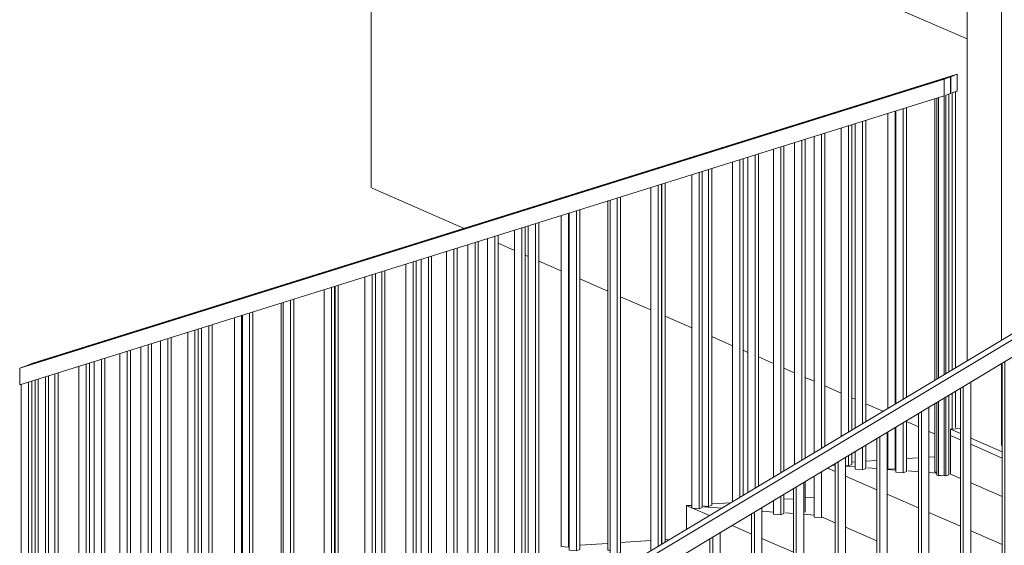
# Model space of a CAD drawing. Header units: millimetres. Extents: x -784 to 360321, y -10607 to 16514.
# Tile 71 of 95: x 304753 to 307836, y -3722 to -2076. Entities that reach past the tile are written whole.
import ezdxf

# ---------------------------------------------------------------- set-up
doc = ezdxf.new("R2010")
doc.units = ezdxf.units.MM
for name, color, linetype, lineweight, true_color in [('A-FLOR', 7, 'Continuous', 18, 0x7f7f7f), ('A-FLOR-HRAL', 7, 'Continuous', 18, 0x7f7f7f), ('A-WALL', 7, 'Continuous', 18, 0x7f7f7f), ('S-STRS', 7, 'Continuous', 18, 0x7f7f7f)]:
    doc.layers.add(name, color=color, linetype=linetype, lineweight=lineweight, true_color=true_color)
doc.layers.add('C-TOPO', color=7, linetype='Continuous', lineweight=5)
doc.layers.add('S-COLS-SYMB', color=7, linetype='Continuous', lineweight=18)

# ---------------------------------------------------------------- blocks, each defined once
blk = doc.blocks.new('Poręcz - 25mm-1636392-_3D_ Kopia 1 Kopia 2')
at = {"layer": 'A-FLOR-HRAL', "color": 7, "lineweight": 5}
for p, q in [((-47072, -3205.3), (-47072, -2324)), ((-47072, -3493.2), (-47072, -3279.1)), ((-47072, -3493.2), (-47065.2, -3493.7))]:
    blk.add_line(p, q, dxfattribs=at)
blk = doc.blocks.new('Poręcz - 25mm-1636390-_3D_ Kopia 1 Kopia 2')
at = {"layer": 'A-FLOR-HRAL', "color": 7, "lineweight": 5}
for p, q in [((-47218.2, -3293.1), (-47218.2, -2369.7)), ((-47195.3, -3279.4), (-47195.3, -2362.6)), ((-47195.3, -3484), (-47195.3, -3353.2)), ((-47218.2, -3482.3), (-47218.2, -3367)), ((-47218.2, -3482.3), (-47195.3, -3484))]:
    blk.add_line(p, q, dxfattribs=at)
blk = doc.blocks.new('Poręcz - 25mm-1636388-_3D_ Kopia 1 Kopia 2')
at = {"layer": 'A-FLOR-HRAL', "color": 7, "lineweight": 5}
for p, q in [((-47364.3, -3380.9), (-47364.3, -2415.5)), ((-47341.5, -3367.2), (-47341.5, -2408.3)), ((-47331.3, -3361), (-47331.3, -2405.1)), ((-47341.5, -3473.1), (-47341.5, -3441)), ((-47331.3, -3469.3), (-47331.3, -3434.9)), ((-47351.3, -3472.4), (-47341.5, -3473.1)), ((-47341.5, -3473.1), (-47331.3, -3469.3))]:
    blk.add_line(p, q, dxfattribs=at)
blk = doc.blocks.new('Poręcz - 25mm-1636386-_3D_ Kopia 1 Kopia 2')
at = {"layer": 'A-FLOR-HRAL', "color": 7, "lineweight": 5}
for p, q in [((-47510.5, -3468.7), (-47510.5, -2461.2)), ((-47487.7, -3455), (-47487.7, -2454)), ((-47477.5, -3448.9), (-47477.5, -2450.9)), ((-47477.5, -3618.6), (-47477.5, -3522.7))]:
    blk.add_line(p, q, dxfattribs=at)
blk = doc.blocks.new('Poręcz - 25mm-1636384-_3D_ Kopia 1 Kopia 2')
at = {"layer": 'A-FLOR-HRAL', "color": 7, "lineweight": 5}
for p, q in [((-47623.7, -3536.7), (-47623.7, -2496.6)), ((-47656.7, -3556.5), (-47656.7, -2506.9)), ((-47633.9, -3542.8), (-47633.9, -2499.8))]:
    blk.add_line(p, q, dxfattribs=at)
blk = doc.blocks.new('Poręcz - 25mm-1636382-_3D_ Kopia 1 Kopia 2')
at = {"layer": 'A-FLOR-HRAL', "color": 7, "lineweight": 5}
for p, q in [((-47780, -3600.6), (-47780, -2545.5)), ((-47769.9, -3596.7), (-47769.9, -2542.3)), ((-47799.7, -3599.1), (-47780, -3600.6)), ((-47780, -3600.6), (-47769.9, -3596.7))]:
    blk.add_line(p, q, dxfattribs=at)
blk = doc.blocks.new('Poręcz - 25mm-1636380-_3D_ Kopia 1 Kopia 2')
at = {"layer": 'A-FLOR-HRAL', "color": 7, "lineweight": 5}
for p, q in [((-47916, -3712.3), (-47916, -2588)), ((-47926.2, -3718.4), (-47926.2, -2591.2))]:
    blk.add_line(p, q, dxfattribs=at)
blk = doc.blocks.new('Poręcz - 25mm-1636378-_3D_ Kopia 1 Kopia 2')
at = {"layer": 'A-FLOR-HRAL', "color": 7, "lineweight": 5}
for q in [(-48095.2, -2644.1), (-48088.5, -3737.7)]:
    blk.add_line((-48095.2, -3737.2), q, dxfattribs=at)
blk = doc.blocks.new('Poręcz - 25mm-1636376-_3D_ Kopia 1 Kopia 2')
at = {"layer": 'A-FLOR-HRAL', "color": 7, "lineweight": 5}
for p, q in [((-48241.4, -3726.3), (-48241.4, -2689.8)), ((-48218.6, -3728), (-48218.6, -2682.7)), ((-48241.4, -3726.3), (-48218.6, -3728))]:
    blk.add_line(p, q, dxfattribs=at)
blk = doc.blocks.new('Poręcz - 25mm-1636374-_3D_ Kopia 1 Kopia 2')
at = {"layer": 'A-FLOR-HRAL', "color": 7, "lineweight": 5}
for p, q in [((-48387.6, -3875.6), (-48387.6, -2735.5)), ((-48364.7, -3877.3), (-48364.7, -2728.4)), ((-48354.6, -3873.5), (-48354.6, -2725.2)), ((-48387.6, -3875.6), (-48364.7, -3877.3)), ((-48364.7, -3877.3), (-48354.6, -3873.5))]:
    blk.add_line(p, q, dxfattribs=at)
blk = doc.blocks.new('Poręcz - 25mm-1636372-_3D_ Kopia 1 Kopia 2')
at = {"layer": 'A-FLOR-HRAL', "color": 7, "lineweight": 5}
for p, q in [((-48510.9, -3866.4), (-48510.9, -2774.1)), ((-48500.8, -3862.6), (-48500.8, -2770.9)), ((-48533.8, -3864.7), (-48533.8, -2781.3)), ((-48533.8, -3864.7), (-48510.9, -3866.4)), ((-48510.9, -3866.4), (-48500.8, -3862.6))]:
    blk.add_line(p, q, dxfattribs=at)
blk = doc.blocks.new('Poręcz - 25mm-1636370-_3D_ Kopia 1 Kopia 2')
at = {"layer": 'A-FLOR-HRAL', "color": 7, "lineweight": 5}
for p, q in [((-48679.9, -4014), (-48679.9, -2827)), ((-48657.1, -3853.1), (-48657.1, -2819.8)), ((-48646.9, -3853.1), (-48646.9, -2816.7))]:
    blk.add_line(p, q, dxfattribs=at)
blk = doc.blocks.new('Poręcz - 25mm-1636368-_3D_ Kopia 1 Kopia 2')
at = {"layer": 'A-FLOR-HRAL', "color": 7, "lineweight": 5}
for p, q in [((-48803.3, -4004.8), (-48803.3, -2865.6)), ((-48793.1, -4000.9), (-48793.1, -2862.4)), ((-48822.9, -4003.3), (-48803.3, -4004.8)), ((-48803.3, -4004.8), (-48793.1, -4000.9))]:
    blk.add_line(p, q, dxfattribs=at)
blk = doc.blocks.new('Poręcz - 25mm-1636366-_3D_ Kopia 1 Kopia 2')
at = {"layer": 'A-FLOR-HRAL', "color": 7, "lineweight": 5}
for p, q in [((-48949.4, -3993.9), (-48949.4, -2911.3)), ((-48939.3, -3990), (-48939.3, -2908.1)), ((-48949.4, -3993.9), (-48939.3, -3990))]:
    blk.add_line(p, q, dxfattribs=at)
blk = doc.blocks.new('Poręcz - 25mm-1636364-_3D_ Kopia 1 Kopia 2')
at = {"layer": 'A-FLOR-HRAL', "color": 7, "lineweight": 5}
for q in [(-49118.5, -2964.2), (-49111.7, -4141.9)]:
    blk.add_line((-49118.5, -4141.4), q, dxfattribs=at)
blk = doc.blocks.new('Poręcz - 25mm-1636362-_3D_ Kopia 1 Kopia 2')
at = {"layer": 'A-FLOR-HRAL', "color": 7, "lineweight": 5}
for p, q in [((-49264.6, -4130.5), (-49264.6, -3009.9)), ((-49241.8, -4132.2), (-49241.8, -3002.7)), ((-49264.6, -4130.5), (-49241.8, -4132.2))]:
    blk.add_line(p, q, dxfattribs=at)
blk = doc.blocks.new('Poręcz - 25mm-1636360-_3D_ Kopia 1 Kopia 2')
at = {"layer": 'A-FLOR-HRAL', "color": 7, "lineweight": 5}
for p, q in [((-49388, -4121.3), (-49388, -3048.5)), ((-49377.8, -4117.5), (-49377.8, -3045.3)), ((-49410.8, -4119.6), (-49410.8, -3055.6)), ((-49410.8, -4119.6), (-49388, -4121.3)), ((-49388, -4121.3), (-49377.8, -4117.5))]:
    blk.add_line(p, q, dxfattribs=at)
blk = doc.blocks.new('Poręcz - 25mm-1636358-_3D_ Kopia 1 Kopia 2')
at = {"layer": 'A-FLOR-HRAL', "color": 7, "lineweight": 5}
for p, q in [((-49557, -4268.9), (-49557, -3101.3)), ((-49534.2, -4270.6), (-49534.2, -3094.2)), ((-49524, -4266.8), (-49524, -3091)), ((-49557, -4268.9), (-49534.2, -4270.6)), ((-49534.2, -4270.6), (-49524, -4266.8))]:
    blk.add_line(p, q, dxfattribs=at)
blk = doc.blocks.new('Poręcz - 25mm-1636356-_3D_ Kopia 1 Kopia 2')
at = {"layer": 'A-FLOR-HRAL', "color": 7, "lineweight": 5}
for p, q in [((-49680.3, -4259.7), (-49680.3, -3139.9)), ((-49670.2, -4255.9), (-49670.2, -3136.7)), ((-49703.2, -4258), (-49703.2, -3147.1)), ((-49703.2, -4258), (-49680.3, -4259.7)), ((-49680.3, -4259.7), (-49670.2, -4255.9))]:
    blk.add_line(p, q, dxfattribs=at)
blk = doc.blocks.new('Poręcz - 25mm-1636354-_3D_ Kopia 1 Kopia 2')
at = {"layer": 'A-FLOR-HRAL', "color": 7, "lineweight": 5}
for p, q in [((-49826.5, -4248.8), (-49826.5, -3185.6)), ((-49816.3, -4244.9), (-49816.3, -3182.5)), ((-49846.1, -4247.3), (-49826.5, -4248.8)), ((-49826.5, -4248.8), (-49816.3, -4244.9))]:
    blk.add_line(p, q, dxfattribs=at)
blk = doc.blocks.new('Poręcz - 25mm-1636352-_3D_ Kopia 1 Kopia 2')
at = {"layer": 'A-FLOR-HRAL', "color": 7, "lineweight": 5}
for p, q in [((-47006.7, -2301.3), (-47016.9, -2305.1)), ((-47016.9, -3172.2), (-47016.9, -2305.1)), ((-47006.7, -3166), (-47006.7, -2301.3)), ((-47016.9, -3361.1), (-47016.9, -3246)), ((-47006.7, -3353), (-47006.7, -3239.9))]:
    blk.add_line(p, q, dxfattribs=at)
blk = doc.blocks.new('Poręcz - 25mm-1636350-_3D_ Kopia 1 Kopia 2')
at = {"layer": 'A-FLOR-HRAL', "color": 7, "lineweight": 5}
for p, q in [((-49888.2, -4239.7), (-49888.2, -3204.9)), ((-49898.2, -4239), (-49888.2, -4239.7)), ((-49888.2, -4239.7), (-49879.1, -4236.3))]:
    blk.add_line(p, q, dxfattribs=at)
blk = doc.blocks.new('Poręcz - Poręcz-1636318-_3D_ Kopia 1 Kopia 2')
for name in ['Poręcz - 25mm-1636352-_3D_ Kopia 1 Kopia 2', 'Poręcz - 25mm-1636392-_3D_ Kopia 1 Kopia 2', 'Poręcz - 25mm-1636390-_3D_ Kopia 1 Kopia 2', 'Poręcz - 25mm-1636388-_3D_ Kopia 1 Kopia 2', 'Poręcz - 25mm-1636386-_3D_ Kopia 1 Kopia 2', 'Poręcz - 25mm-1636384-_3D_ Kopia 1 Kopia 2', 'Poręcz - 25mm-1636382-_3D_ Kopia 1 Kopia 2', 'Poręcz - 25mm-1636380-_3D_ Kopia 1 Kopia 2', 'Poręcz - 25mm-1636378-_3D_ Kopia 1 Kopia 2', 'Poręcz - 25mm-1636376-_3D_ Kopia 1 Kopia 2', 'Poręcz - 25mm-1636374-_3D_ Kopia 1 Kopia 2', 'Poręcz - 25mm-1636372-_3D_ Kopia 1 Kopia 2', 'Poręcz - 25mm-1636370-_3D_ Kopia 1 Kopia 2', 'Poręcz - 25mm-1636368-_3D_ Kopia 1 Kopia 2', 'Poręcz - 25mm-1636366-_3D_ Kopia 1 Kopia 2', 'Poręcz - 25mm-1636364-_3D_ Kopia 1 Kopia 2', 'Poręcz - 25mm-1636362-_3D_ Kopia 1 Kopia 2', 'Poręcz - 25mm-1636360-_3D_ Kopia 1 Kopia 2', 'Poręcz - 25mm-1636358-_3D_ Kopia 1 Kopia 2', 'Poręcz - 25mm-1636356-_3D_ Kopia 1 Kopia 2', 'Poręcz - 25mm-1636350-_3D_ Kopia 1 Kopia 2', 'Poręcz - 25mm-1636354-_3D_ Kopia 1 Kopia 2']:
    blk.add_blockref(name, (0, 0))
blk = doc.blocks.new('Typ poręczy górnej - Górna poręcz_wewnętrzny_-1636328-_3D_ Kopia 1 Kopia 2')
at = {"layer": 'A-FLOR-HRAL', "color": 7, "lineweight": 5}
for p, q in [((-49895.8, -3152.3), (-47001.6, -2247)), ((-47001.6, -2247), (-47021.9, -2254.7)), ((-47001.6, -2299.4), (-47001.6, -2247)), ((-47021.9, -2254.7), (-49916.1, -3160)), ((-47021.9, -2254.7), (-47021.9, -2307)), ((-47016.9, -2305.1), (-47001.6, -2299.4)), ((-49916.1, -3160), (-49895.8, -3152.3))]:
    blk.add_line(p, q, dxfattribs=at)
blk = doc.blocks.new('Poręcz - 25mm-1637449-_3D_ Kopia 1 Kopia 2')
at = {"layer": 'A-FLOR-HRAL', "color": 7, "lineweight": 5}
for p, q in [((-47065.2, -2321.9), (-47065.2, -3201.2)), ((-47042.4, -3187.5), (-47042.4, -2314.7)), ((-47042.4, -3504.8), (-47042.4, -3261.4)), ((-47065.2, -3275.1), (-47065.2, -3503.1)), ((-47042.4, -3504.8), (-47065.2, -3503.1))]:
    blk.add_line(p, q, dxfattribs=at)
blk = doc.blocks.new('Poręcz - 25mm-1637275-_3D_ Kopia 1 Kopia 2')
at = {"layer": 'A-FLOR-HRAL', "color": 7, "lineweight": 5}
for p, q in [((-47193.1, -2361.9), (-47193.1, -3278)), ((-47170.3, -3264.3), (-47170.3, -2354.8)), ((-47160.1, -3258.2), (-47160.1, -2351.6)), ((-47193.1, -3351.9), (-47193.1, -3493.5)), ((-47170.3, -3495.2), (-47170.3, -3338.2)), ((-47160.1, -3491.4), (-47160.1, -3332.1)), ((-47170.3, -3495.2), (-47193.1, -3493.5)), ((-47160.1, -3491.4), (-47170.3, -3495.2))]:
    blk.add_line(p, q, dxfattribs=at)
blk = doc.blocks.new('Poręcz - 25mm-1637273-_3D_ Kopia 1 Kopia 2')
at = {"layer": 'A-FLOR-HRAL', "color": 7, "lineweight": 5}
for p, q in [((-47321, -2401.9), (-47321, -3354.9)), ((-47298.2, -3341.1), (-47298.2, -2394.8)), ((-47288, -3335), (-47288, -2391.6)), ((-47298.2, -3485.7), (-47298.2, -3415)), ((-47288, -3481.9), (-47288, -3408.9)), ((-47321, -3428.7), (-47321, -3484)), ((-47288, -3481.9), (-47298.2, -3485.7)), ((-47298.2, -3485.7), (-47321, -3484))]:
    blk.add_line(p, q, dxfattribs=at)
blk = doc.blocks.new('Poręcz - 25mm-1637447-_3D_ Kopia 1 Kopia 2')
at = {"layer": 'A-FLOR-HRAL', "color": 7, "lineweight": 5}
for p, q in [((-47426.1, -3418), (-47426.1, -2434.8)), ((-47415.9, -3411.9), (-47415.9, -2431.6)), ((-47449, -2441.9), (-47449, -3431.7)), ((-47449, -3505.6), (-47449, -3634.6)), ((-47426.1, -3636.3), (-47426.1, -3491.9)), ((-47426.1, -3636.3), (-47449, -3634.6))]:
    blk.add_line(p, q, dxfattribs=at)
blk = doc.blocks.new('Poręcz - 25mm-1637269-_3D_ Kopia 1 Kopia 2')
at = {"layer": 'A-FLOR-HRAL', "color": 7, "lineweight": 5}
for p, q in [((-47576.9, -2481.9), (-47576.9, -3508.5)), ((-47554, -3494.8), (-47554, -2474.8)), ((-47543.9, -3488.7), (-47543.9, -2471.6)), ((-47554, -3626.8), (-47554, -3568.7)), ((-47543.9, -3622.9), (-47543.9, -3562.6)), ((-47576.9, -3582.4), (-47576.9, -3625.1)), ((-47554, -3626.8), (-47576.9, -3625.1)), ((-47543.9, -3622.9), (-47554, -3626.8))]:
    blk.add_line(p, q, dxfattribs=at)
blk = doc.blocks.new('Poręcz - 25mm-1637267-_3D_ Kopia 1 Kopia 2')
at = {"layer": 'A-FLOR-HRAL', "color": 7, "lineweight": 5}
for p, q in [((-47704.8, -2522), (-47704.8, -3585.4)), ((-47681.9, -3571.6), (-47681.9, -2514.8)), ((-47671.8, -3565.5), (-47671.8, -2511.6))]:
    blk.add_line(p, q, dxfattribs=at)
blk = doc.blocks.new('Poręcz - 25mm-1637265-_3D_ Kopia 1 Kopia 2')
at = {"layer": 'A-FLOR-HRAL', "color": 7, "lineweight": 5}
for p, q in [((-47809.8, -3607.7), (-47809.8, -2554.8)), ((-47799.7, -3603.9), (-47799.7, -2551.6)), ((-47832.7, -2562), (-47832.7, -3606)), ((-47809.8, -3607.7), (-47829.8, -3606.2)), ((-47799.7, -3603.9), (-47809.8, -3607.7))]:
    blk.add_line(p, q, dxfattribs=at)
blk = doc.blocks.new('Poręcz - 25mm-1637263-_3D_ Kopia 1 Kopia 2')
at = {"layer": 'A-FLOR-HRAL', "color": 7, "lineweight": 5}
for p, q in [((-47960.6, -2602), (-47960.6, -3739)), ((-47937.7, -3725.3), (-47937.7, -2594.8)), ((-47927.6, -3719.2), (-47927.6, -2591.6))]:
    blk.add_line(p, q, dxfattribs=at)
blk = doc.blocks.new('Poręcz - 25mm-1637261-_3D_ Kopia 1 Kopia 2')
at = {"layer": 'A-FLOR-HRAL', "color": 7, "lineweight": 5}
for p, q in [((-48088.5, -2642), (-48088.5, -3747.1)), ((-48065.6, -3748.8), (-48065.6, -2634.8)), ((-48055.5, -3744.9), (-48055.5, -2631.7)), ((-48065.6, -3748.8), (-48088.5, -3747.1)), ((-48055.5, -3744.9), (-48065.6, -3748.8))]:
    blk.add_line(p, q, dxfattribs=at)
blk = doc.blocks.new('Poręcz - 25mm-1637259-_3D_ Kopia 1 Kopia 2')
at = {"layer": 'A-FLOR-HRAL', "color": 7, "lineweight": 5}
for p, q in [((-48216.4, -2682), (-48216.4, -3737.5)), ((-48193.5, -3739.2), (-48193.5, -2674.8)), ((-48183.4, -3735.4), (-48183.4, -2671.7)), ((-48193.5, -3739.2), (-48216.4, -3737.5)), ((-48183.4, -3735.4), (-48193.5, -3739.2))]:
    blk.add_line(p, q, dxfattribs=at)
blk = doc.blocks.new('Poręcz - 25mm-1637257-_3D_ Kopia 1 Kopia 2')
at = {"layer": 'A-FLOR-HRAL', "color": 7, "lineweight": 5}
for p, q in [((-48311.3, -3886), (-48311.3, -2711.7)), ((-48344.3, -2722), (-48344.3, -3888.2)), ((-48321.4, -3889.9), (-48321.4, -2714.9)), ((-48321.4, -3889.9), (-48344.3, -3888.2)), ((-48311.3, -3886), (-48321.4, -3889.9))]:
    blk.add_line(p, q, dxfattribs=at)
blk = doc.blocks.new('Poręcz - 25mm-1637255-_3D_ Kopia 1 Kopia 2')
at = {"layer": 'A-FLOR-HRAL', "color": 7, "lineweight": 5}
for p, q in [((-48472.2, -2762), (-48472.2, -3878.6)), ((-48449.3, -3880.3), (-48449.3, -2754.9)), ((-48439.2, -3876.5), (-48439.2, -2751.7)), ((-48449.3, -3880.3), (-48472.2, -3878.6)), ((-48439.2, -3876.5), (-48449.3, -3880.3))]:
    blk.add_line(p, q, dxfattribs=at)
blk = doc.blocks.new('Poręcz - 25mm-1637253-_3D_ Kopia 1 Kopia 2')
at = {"layer": 'A-FLOR-HRAL', "color": 7, "lineweight": 5}
for p, q in [((-48600.1, -2802), (-48600.1, -3869.1)), ((-48577.3, -3870.8), (-48577.3, -2794.9)), ((-48567.1, -3866.9), (-48567.1, -2791.7)), ((-48577.3, -3870.8), (-48600.1, -3869.1)), ((-48567.1, -3866.9), (-48577.3, -3870.8))]:
    blk.add_line(p, q, dxfattribs=at)
blk = doc.blocks.new('Poręcz - 25mm-1637251-_3D_ Kopia 1 Kopia 2')
at = {"layer": 'A-FLOR-HRAL', "color": 7, "lineweight": 5}
for p, q in [((-48705.2, -4021.4), (-48705.2, -2834.9)), ((-48695, -4017.6), (-48695, -2831.7)), ((-48728, -2842), (-48728, -4019.7)), ((-48705.2, -4021.4), (-48728, -4019.7)), ((-48695, -4017.6), (-48705.2, -4021.4))]:
    blk.add_line(p, q, dxfattribs=at)
blk = doc.blocks.new('Poręcz - 25mm-1637249-_3D_ Kopia 1 Kopia 2')
at = {"layer": 'A-FLOR-HRAL', "color": 7, "lineweight": 5}
for p, q in [((-48855.9, -2882), (-48855.9, -4010.2)), ((-48833.1, -4011.9), (-48833.1, -2874.9)), ((-48822.9, -4008), (-48822.9, -2871.7)), ((-48833.1, -4011.9), (-48855.9, -4010.2)), ((-48822.9, -4008), (-48833.1, -4011.9))]:
    blk.add_line(p, q, dxfattribs=at)
blk = doc.blocks.new('Poręcz - 25mm-1637247-_3D_ Kopia 1 Kopia 2')
at = {"layer": 'A-FLOR-HRAL', "color": 7, "lineweight": 5}
for p, q in [((-48983.8, -2922), (-48983.8, -4000.6)), ((-48961, -4002.3), (-48961, -2914.9)), ((-48950.8, -3998.5), (-48950.8, -2911.7)), ((-48961, -4002.3), (-48983.8, -4000.6)), ((-48950.8, -3998.5), (-48961, -4002.3))]:
    blk.add_line(p, q, dxfattribs=at)
blk = doc.blocks.new('Poręcz - 25mm-1637445-_3D_ Kopia 1 Kopia 2')
at = {"layer": 'A-FLOR-HRAL', "color": 7, "lineweight": 5}
for p, q in [((-49088.9, -4153), (-49088.9, -2954.9)), ((-49078.7, -3990.4), (-49078.7, -2951.7)), ((-49111.7, -2962), (-49111.7, -4151.3)), ((-49088.9, -4153), (-49111.7, -4151.3)), ((-49078.7, -4149.1), (-49088.9, -4153))]:
    blk.add_line(p, q, dxfattribs=at)
blk = doc.blocks.new('Poręcz - 25mm-1637243-_3D_ Kopia 1 Kopia 2')
at = {"layer": 'A-FLOR-HRAL', "color": 7, "lineweight": 5}
for p, q in [((-49239.6, -3002.1), (-49239.6, -4141.7)), ((-49216.8, -4143.4), (-49216.8, -2994.9)), ((-49206.6, -4139.6), (-49206.6, -2991.7)), ((-49216.8, -4143.4), (-49239.6, -4141.7)), ((-49206.6, -4139.6), (-49216.8, -4143.4))]:
    blk.add_line(p, q, dxfattribs=at)
blk = doc.blocks.new('Poręcz - 25mm-1637241-_3D_ Kopia 1 Kopia 2')
at = {"layer": 'A-FLOR-HRAL', "color": 7, "lineweight": 5}
for p, q in [((-49367.5, -3042.1), (-49367.5, -4132.2)), ((-49344.7, -4133.9), (-49344.7, -3034.9)), ((-49334.5, -4130), (-49334.5, -3031.7)), ((-49334.5, -4130), (-49344.7, -4133.9)), ((-49344.7, -4133.9), (-49367.5, -4132.2))]:
    blk.add_line(p, q, dxfattribs=at)
blk = doc.blocks.new('Poręcz - 25mm-1637239-_3D_ Kopia 1 Kopia 2')
at = {"layer": 'A-FLOR-HRAL', "color": 7, "lineweight": 5}
for p, q in [((-49495.4, -3082.1), (-49495.4, -4122.6)), ((-49472.6, -4124.3), (-49472.6, -3074.9)), ((-49462.4, -4120.5), (-49462.4, -3071.8)), ((-49472.6, -4124.3), (-49495.4, -4122.6)), ((-49462.4, -4120.5), (-49472.6, -4124.3))]:
    blk.add_line(p, q, dxfattribs=at)
blk = doc.blocks.new('Poręcz - 25mm-1637237-_3D_ Kopia 1 Kopia 2')
at = {"layer": 'A-FLOR-HRAL', "color": 7, "lineweight": 5}
for p, q in [((-49590.3, -4271.1), (-49590.3, -3111.8)), ((-49623.3, -3122.1), (-49623.3, -4273.3)), ((-49600.5, -4275), (-49600.5, -3114.9)), ((-49600.5, -4275), (-49623.3, -4273.3)), ((-49590.3, -4271.1), (-49600.5, -4275))]:
    blk.add_line(p, q, dxfattribs=at)
blk = doc.blocks.new('Poręcz - 25mm-1637235-_3D_ Kopia 1 Kopia 2')
at = {"layer": 'A-FLOR-HRAL', "color": 7, "lineweight": 5}
for p, q in [((-49751.2, -3162.1), (-49751.2, -4263.7)), ((-49728.4, -4265.4), (-49728.4, -3155)), ((-49718.2, -4261.6), (-49718.2, -3151.8)), ((-49728.4, -4265.4), (-49751.2, -4263.7)), ((-49718.2, -4261.6), (-49728.4, -4265.4))]:
    blk.add_line(p, q, dxfattribs=at)
blk = doc.blocks.new('Poręcz - 25mm-1637233-_3D_ Kopia 1 Kopia 2')
at = {"layer": 'A-FLOR-HRAL', "color": 7, "lineweight": 5}
for p, q in [((-49879.1, -3202.1), (-49879.1, -4254.2)), ((-49856.3, -4255.9), (-49856.3, -3195)), ((-49846.1, -4252), (-49846.1, -3191.8)), ((-49856.3, -4255.9), (-49879.1, -4254.2)), ((-49846.1, -4252), (-49856.3, -4255.9))]:
    blk.add_line(p, q, dxfattribs=at)
blk = doc.blocks.new('Poręcz - 25mm-V546-_3D_ Kopia 1 Kopia 2')
at = {"layer": 'A-FLOR-HRAL', "color": 7, "lineweight": 5}
for p, q in [((-47037.5, -2312.9), (-47027.4, -2309.1)), ((-47027.4, -3178.5), (-47027.4, -2309.1)), ((-47060.4, -2320.4), (-47060.4, -3198.3)), ((-47037.5, -3184.6), (-47037.5, -2312.9)), ((-47037.5, -3505.1), (-47037.5, -3258.4)), ((-47027.4, -3501.3), (-47027.4, -3252.3)), ((-47060.4, -3272.2), (-47060.4, -3503.4)), ((-47037.5, -3505.1), (-47060.4, -3503.4)), ((-47027.4, -3501.3), (-47037.5, -3505.1))]:
    blk.add_line(p, q, dxfattribs=at)
blk = doc.blocks.new('Poręcz - 25mm-V547-_3D_ Kopia 1 Kopia 2')
at = {"layer": 'A-FLOR-HRAL', "color": 7, "lineweight": 5}
for p, q in [((-49931.7, -3218.5), (-49931.7, -4245.8)), ((-49908.8, -4247.5), (-49908.8, -3211.4)), ((-49898.7, -4243.7), (-49898.7, -3208.2)), ((-49908.8, -4247.5), (-49931.7, -4245.8)), ((-49898.7, -4243.7), (-49908.8, -4247.5))]:
    blk.add_line(p, q, dxfattribs=at)
blk = doc.blocks.new('Poręcz - Poręcz-1637202-_3D_ Kopia 1 Kopia 2')
for name in ['Poręcz - 25mm-V546-_3D_ Kopia 1 Kopia 2', 'Poręcz - 25mm-1637449-_3D_ Kopia 1 Kopia 2', 'Poręcz - 25mm-1637275-_3D_ Kopia 1 Kopia 2', 'Poręcz - 25mm-1637273-_3D_ Kopia 1 Kopia 2', 'Poręcz - 25mm-1637447-_3D_ Kopia 1 Kopia 2', 'Poręcz - 25mm-1637269-_3D_ Kopia 1 Kopia 2', 'Poręcz - 25mm-1637267-_3D_ Kopia 1 Kopia 2', 'Poręcz - 25mm-1637265-_3D_ Kopia 1 Kopia 2', 'Poręcz - 25mm-1637263-_3D_ Kopia 1 Kopia 2', 'Poręcz - 25mm-1637261-_3D_ Kopia 1 Kopia 2', 'Poręcz - 25mm-1637259-_3D_ Kopia 1 Kopia 2', 'Poręcz - 25mm-1637257-_3D_ Kopia 1 Kopia 2', 'Poręcz - 25mm-1637255-_3D_ Kopia 1 Kopia 2', 'Poręcz - 25mm-1637253-_3D_ Kopia 1 Kopia 2', 'Poręcz - 25mm-1637251-_3D_ Kopia 1 Kopia 2', 'Poręcz - 25mm-1637249-_3D_ Kopia 1 Kopia 2', 'Poręcz - 25mm-1637247-_3D_ Kopia 1 Kopia 2', 'Poręcz - 25mm-1637445-_3D_ Kopia 1 Kopia 2', 'Poręcz - 25mm-1637243-_3D_ Kopia 1 Kopia 2', 'Poręcz - 25mm-1637241-_3D_ Kopia 1 Kopia 2', 'Poręcz - 25mm-1637239-_3D_ Kopia 1 Kopia 2', 'Poręcz - 25mm-1637237-_3D_ Kopia 1 Kopia 2', 'Poręcz - 25mm-1637235-_3D_ Kopia 1 Kopia 2', 'Poręcz - 25mm-1637233-_3D_ Kopia 1 Kopia 2', 'Poręcz - 25mm-V547-_3D_ Kopia 1 Kopia 2']:
    blk.add_blockref(name, (0, 0))
blk = doc.blocks.new('Typ poręczy górnej - Górna poręcz_wewnętrzny_-1637219-_3D_ Kopia 1 Kopia 2')
at = {"layer": 'A-FLOR-HRAL', "color": 7, "lineweight": 5}
for p, q in [((-47042.6, -2262.5), (-49936.7, -3167.8)), ((-49916.4, -3160.1), (-47022.3, -2254.8)), ((-47022.3, -2254.8), (-47042.6, -2262.5)), ((-47042.6, -2262.5), (-47042.6, -2314.8)), ((-47022.3, -2307.2), (-47022.3, -2254.8)), ((-47037.5, -2312.9), (-47022.3, -2307.2)), ((-47042.6, -2314.8), (-49936.7, -3220.1)), ((-49936.7, -3167.8), (-49916.4, -3160.1)), ((-49936.7, -3220.1), (-49936.7, -3167.8))]:
    blk.add_line(p, q, dxfattribs=at)
blk = doc.blocks.new('Typ poręczy górnej - Górna poręcz_wewnętrzny_-1637704-_3D_ Kopia 1 Kopia 2')
at = {"layer": 'A-FLOR-HRAL', "color": 7, "lineweight": 5}
for p, q in [((-47329.7, -4289.9), (-45238.6, -3033.8)), ((-45220.7, -3041.7), (-47311.8, -4297.8)), ((-45238.6, -3033.8), (-45220.7, -3041.7)), ((-45220.7, -3041.7), (-45220.7, -3097)), ((-45220.7, -3097), (-46478.4, -3852.5)), ((-46479.4, -3853.1), (-47311.8, -4353)), ((-47329.7, -4289.9), (-47329.7, -4345.2)), ((-47311.8, -4297.8), (-47329.7, -4289.9)), ((-47311.8, -4353), (-47311.8, -4297.8)), ((-47329.7, -4345.2), (-47316.2, -4351.1))]:
    blk.add_line(p, q, dxfattribs=at)
blk = doc.blocks.new('Poręcz - 25mm-V551-_3D_ Kopia 1 Kopia 2')
at = {"layer": 'A-FLOR-HRAL', "color": 7, "lineweight": 5}
for p, q in [((-47766.7, -4799.8), (-47766.7, -3696.5)), ((-47743.4, -4798.3), (-47743.4, -3682.4)), ((-47775.7, -4795.9), (-47775.7, -3701.8)), ((-47766.7, -4799.8), (-47775.7, -4795.9)), ((-47743.4, -4798.3), (-47766.7, -4799.8))]:
    blk.add_line(p, q, dxfattribs=at)
blk = doc.blocks.new('Poręcz - 25mm-V552-_3D_ Kopia 1 Kopia 2')
at = {"layer": 'A-FLOR-HRAL', "color": 7, "lineweight": 5}
for p, q in [((-47612.7, -4630.8), (-47612.7, -3603.9)), ((-47645, -4787.5), (-47645, -3623.3)), ((-47636, -4791.4), (-47636, -3618)), ((-47636, -4791.4), (-47645, -4787.5)), ((-47612.7, -4789.9), (-47636, -4791.4))]:
    blk.add_line(p, q, dxfattribs=at)
blk = doc.blocks.new('Poręcz - 25mm-V553-_3D_ Kopia 1 Kopia 2')
at = {"layer": 'A-FLOR-HRAL', "color": 7, "lineweight": 5}
for p, q in [((-47514.3, -4618.8), (-47514.3, -3544.8)), ((-47505.3, -4622.8), (-47505.3, -3539.5)), ((-47482, -4621.2), (-47482, -3525.4)), ((-47505.3, -4622.8), (-47514.3, -4618.8)), ((-47482, -4621.2), (-47505.3, -4622.8))]:
    blk.add_line(p, q, dxfattribs=at)
blk = doc.blocks.new('Poręcz - 25mm-V554-_3D_ Kopia 1 Kopia 2')
at = {"layer": 'A-FLOR-HRAL', "color": 7, "lineweight": 5}
for p, q in [((-47351.3, -4612.8), (-47351.3, -3446.9)), ((-47383.6, -4610.4), (-47383.6, -3466.3)), ((-47374.6, -4614.3), (-47374.6, -3460.9)), ((-47374.6, -4614.3), (-47383.6, -4610.4)), ((-47351.3, -4612.8), (-47374.6, -4614.3))]:
    blk.add_line(p, q, dxfattribs=at)
blk = doc.blocks.new('Poręcz - 25mm-V555-_3D_ Kopia 1 Kopia 2')
at = {"layer": 'A-FLOR-HRAL', "color": 7, "lineweight": 5}
for p, q in [((-47252.9, -4243.8), (-47252.9, -3387.8)), ((-47244, -4238.4), (-47244, -3382.4)), ((-47220.6, -4224.4), (-47220.6, -3368.4)), ((-47220.6, -4444.2), (-47220.6, -4298.3)), ((-47220.6, -4444.2), (-47239.2, -4445.4))]:
    blk.add_line(p, q, dxfattribs=at)
blk = doc.blocks.new('Poręcz - 25mm-V556-_3D_ Kopia 1 Kopia 2')
at = {"layer": 'A-FLOR-HRAL', "color": 7, "lineweight": 5}
for p, q in [((-47089.9, -4145.9), (-47089.9, -3289.9)), ((-47122.2, -4165.3), (-47122.2, -3309.3)), ((-47113.3, -4156.3), (-47113.3, -3303.9)), ((-47089.9, -4435.8), (-47089.9, -4219.8)), ((-47089.9, -4435.8), (-47108.5, -4437))]:
    blk.add_line(p, q, dxfattribs=at)
blk = doc.blocks.new('Poręcz - 25mm-V557-_3D_ Kopia 1 Kopia 2')
at = {"layer": 'A-FLOR-HRAL', "color": 7, "lineweight": 5}
for p, q in [((-46991.5, -4086.8), (-46991.5, -3230.8)), ((-46982.6, -4081.4), (-46982.6, -3225.4)), ((-46959.2, -4067.4), (-46959.2, -3211.4)), ((-46959.2, -4267.2), (-46959.2, -4146.4)), ((-46959.2, -4267.2), (-46977.8, -4268.4))]:
    blk.add_line(p, q, dxfattribs=at)
blk = doc.blocks.new('Poręcz - 25mm-V558-_3D_ Kopia 1 Kopia 2')
at = {"layer": 'A-FLOR-HRAL', "color": 7, "lineweight": 5}
for p, q in [((-46828.5, -3988.9), (-46828.5, -3132.9)), ((-46860.8, -4008.3), (-46860.8, -3152.3)), ((-46851.9, -4002.9), (-46851.9, -3146.9)), ((-46828.5, -4258.8), (-46828.5, -4062.8)), ((-46828.5, -4258.8), (-46847.1, -4260))]:
    blk.add_line(p, q, dxfattribs=at)
blk = doc.blocks.new('Poręcz - Poręcz-1637718-_3D_ Kopia 1 Kopia 2')
for name in ['Poręcz - 25mm-V558-_3D_ Kopia 1 Kopia 2', 'Poręcz - 25mm-V557-_3D_ Kopia 1 Kopia 2', 'Poręcz - 25mm-V556-_3D_ Kopia 1 Kopia 2', 'Poręcz - 25mm-V555-_3D_ Kopia 1 Kopia 2', 'Poręcz - 25mm-V554-_3D_ Kopia 1 Kopia 2', 'Poręcz - 25mm-V553-_3D_ Kopia 1 Kopia 2', 'Poręcz - 25mm-V552-_3D_ Kopia 1 Kopia 2', 'Poręcz - 25mm-V551-_3D_ Kopia 1 Kopia 2']:
    blk.add_blockref(name, (0, 0))
blk = doc.blocks.new('Typ poręczy górnej - Górna poręcz_wewnętrzny_-1637723-_3D_ Kopia 1 Kopia 2')
at = {"layer": 'A-FLOR-HRAL', "color": 7, "lineweight": 5}
for p, q in [((-48225.9, -3898.4), (-46134.8, -2642.3)), ((-46116.9, -2650.2), (-48208, -3906.2)), ((-46134.8, -2642.3), (-46116.9, -2650.2)), ((-46116.9, -2650.2), (-46116.9, -2705.4)), ((-46116.9, -2705.4), (-48208, -3961.5)), ((-48225.9, -3898.4), (-48225.9, -3953.7)), ((-48208, -3906.2), (-48225.9, -3898.4)), ((-48208, -3961.5), (-48208, -3906.2)), ((-48225.9, -3953.7), (-48212.5, -3959.6))]:
    blk.add_line(p, q, dxfattribs=at)

msp = doc.modelspace()

# ---------------------------------------------------------------- linework, layer by layer
at = {"layer": 'A-FLOR', "color": 7, "lineweight": 5}
for p, q in [((307698.7, -3356.9), (307668.1, -3358.9)), ((307668.1, -3358.9), (307698.7, -3372.2)), ((307668.1, -3499.3), (307668.1, -3358.9)), ((307731, -3386.3), (307829.4, -3429.3))]:
    msp.add_line(p, q, dxfattribs=at)
at = {"layer": 'A-WALL', "color": 7, "lineweight": 5}
for p, q in [((305854, -2602.7), (305854, 2509)), ((307719.8, -2136.2), (305854, -1321.2))]:
    msp.add_line(p, q, dxfattribs=at)
at = {"layer": 'C-TOPO'}
for p, q in [((305856.9, -2604), (306145, -2729.8)), ((306251, -2776.2), (306302.6, -2798.7)), ((306335.6, -2813.1), (306345.9, -2817.6)), ((306378.9, -2832), (306448.8, -2862.6)), ((306506.8, -2887.9), (306595, -2926.4)), ((306634.7, -2943.8), (306729.6, -2985.2)), ((306774.2, -3004.7), (306857.5, -3041.1)), ((306920.3, -3068.5), (306985.4, -3097)), ((307018.4, -3111.4), (307033.5, -3118)), ((307066.5, -3132.4), (307113.3, -3152.9)), ((307146.3, -3167.3), (307179.7, -3181.8)), ((307212.7, -3196.2), (307241.2, -3208.7)), ((307274.3, -3223.1), (307325.9, -3245.7)), ((307358.9, -3260.1), (307369.2, -3264.6)), ((307402.2, -3279), (307456.2, -3302.6)), ((307530.1, -3334.9), (307568, -3351.5)), ((307600.3, -3365.6), (307618.2, -3373.4))]:
    msp.add_line(p, q, dxfattribs=at)
at = {"layer": 'S-COLS-SYMB', "lineweight": 9}
for p, q in [((307719.8, -3144.3), (307719.8, 472.2)), ((307827.3, 425.2), (307827.3, -3079.7)), ((307827.3, -3153.5), (307827.3, -3409.7))]:
    msp.add_line(p, q, dxfattribs=at)
at = {"layer": 'S-STRS', "color": 7, "lineweight": 5}
for p, q in [((307668.1, -3378.6), (307668.1, -3499.3)), ((307668.1, -3499.3), (307668.1, -3378.6)), ((307698.7, -3391.9), (307668.1, -3378.6)), ((307829.4, -3449), (307731, -3406)), ((307530.1, -3450.7), (307568, -3448.3)), ((307600.3, -3446.2), (307618.2, -3445)), ((307306.6, -3491.2), (307282.7, -3480.7)), ((307306.6, -3472.3), (307297.7, -3471.7)), ((307297.7, -3471.7), (307306.6, -3472.3)), ((307369.2, -3477), (307338.9, -3474.8)), ((307338.9, -3474.8), (307369.2, -3477)), ((307358.9, -3461.8), (307369.2, -3461.1)), ((307402.2, -3459), (307437.3, -3456.7)), ((307437.3, -3482.1), (307407.4, -3479.9)), ((307407.4, -3479.9), (307437.3, -3482.1)), ((307437.3, -3548.3), (307338.9, -3505.3)), ((307497.1, -3486.6), (307469.6, -3484.5)), ((307469.6, -3484.5), (307497.1, -3486.6)), ((307568, -3491.9), (307535.3, -3489.4)), ((307535.3, -3489.4), (307568, -3491.9)), ((307625, -3496.1), (307600.3, -3494.3)), ((307600.3, -3494.3), (307625, -3496.1)), ((307668.1, -3499.3), (307698.7, -3512.7)), ((307731, -3526.8), (307829.4, -3569.8)), ((307212.7, -3573.9), (307241.2, -3572)), ((307568, -3605.3), (307469.6, -3562.4)), ((306841.2, -3597.8), (306857.5, -3596.7)), ((306841.2, -3597.8), (306841.2, -3672)), ((306857.5, -3599), (306841.2, -3597.8)), ((306841.2, -3672), (306841.2, -3597.8)), ((306841.2, -3597.8), (306857.5, -3599)), ((306857.5, -3604.9), (306841.2, -3597.8)), ((306912.7, -3629), (306860.4, -3606.2)), ((306951.1, -3606), (306895.8, -3601.9)), ((306895.8, -3601.9), (306951.1, -3606)), ((306920.3, -3592.7), (306979.6, -3588.9)), ((307146.3, -3578.1), (307175.9, -3576.2)), ((307113.3, -3618.1), (307078.8, -3615.5)), ((307078.8, -3615.5), (307113.3, -3618.1)), ((307175.9, -3622.8), (307151.6, -3621)), ((307151.6, -3621), (307175.9, -3622.8)), ((307241.2, -3627.7), (307208.2, -3625.2)), ((307208.2, -3625.2), (307241.2, -3627.7)), ((307306.6, -3651.4), (307264.1, -3632.8)), ((307698.7, -3662.4), (307600.3, -3619.5)), ((307045.2, -3686.9), (306983.9, -3660.1)), ((307437.3, -3708.5), (307338.9, -3665.5)), ((307829.4, -3719.5), (307731, -3676.5)), ((306506.8, -3722), (306595, -3716.4)), ((306634.7, -3713.8), (306729.6, -3707.7)), ((306774.2, -3704.8), (306788.1, -3703.9)), ((307175.9, -3744), (307078.8, -3701.6))]:
    msp.add_line(p, q, dxfattribs=at)

# ---------------------------------------------------------------- block references
at = {"layer": 'A-FLOR-HRAL', "color": 7, "lineweight": 5}
for name in ['Typ poręczy górnej - Górna poręcz_wewnętrzny_-1636328-_3D_ Kopia 1 Kopia 2', 'Typ poręczy górnej - Górna poręcz_wewnętrzny_-1637219-_3D_ Kopia 1 Kopia 2', 'Poręcz - Poręcz-1637202-_3D_ Kopia 1 Kopia 2', 'Poręcz - Poręcz-1636318-_3D_ Kopia 1 Kopia 2', 'Typ poręczy górnej - Górna poręcz_wewnętrzny_-1637723-_3D_ Kopia 1 Kopia 2', 'Poręcz - Poręcz-1637718-_3D_ Kopia 1 Kopia 2', 'Typ poręczy górnej - Górna poręcz_wewnętrzny_-1637704-_3D_ Kopia 1 Kopia 2']:
    msp.add_blockref(name, (354690.2, 0), dxfattribs=at)

doc.saveas('drawing.dxf')
